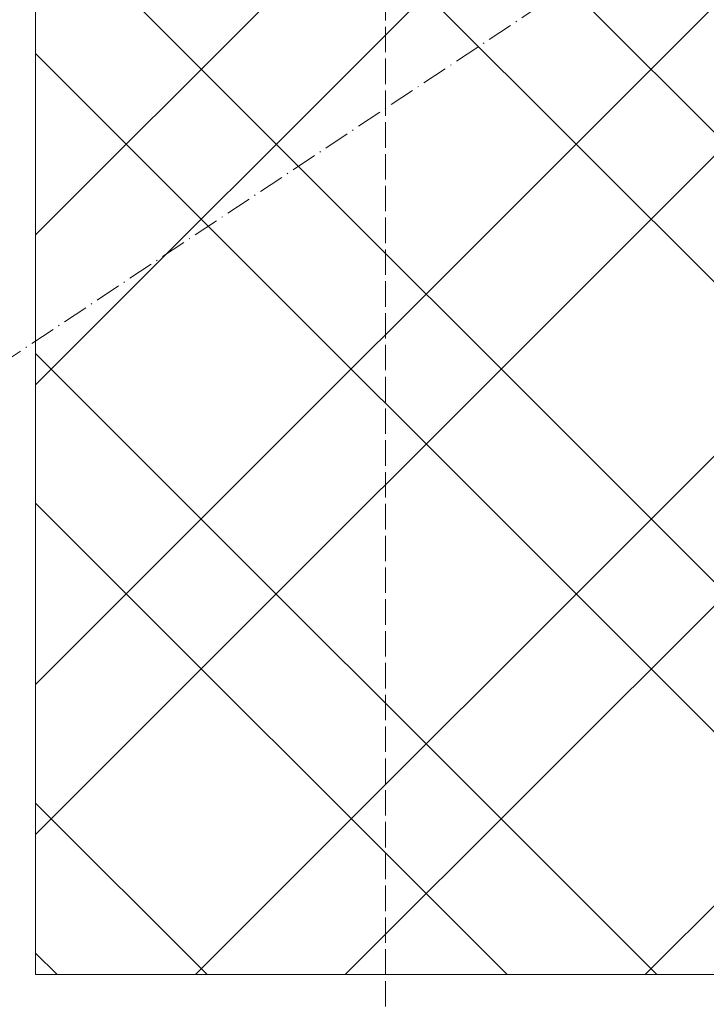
# Model space of a CAD drawing. Header units: inches. Extents: x -96941 to 10978768, y -673 to 1070890.
# Tile 27 of 256: x 55205 to 55529, y 3381 to 3846. Entities that reach past the tile are written whole.
import ezdxf

# ---------------------------------------------------------------- set-up
doc = ezdxf.new("R2010")
doc.units = ezdxf.units.IN
doc.linetypes.add('ACAD_ISO02W100', pattern=[15, 12, -3])
doc.linetypes.add('ACAD_ISO10W100', pattern=[18.5, 12, -3, 0.5, -3])
for name, color, linetype, lineweight in [('!_A_01_TENKÁ', 8, 'Continuous', 13), ('!_A_03_ČIARKOVANÁ', 41, 'ACAD_ISO02W100', 13), ('!_A_04_BODKOČIARKOVANÁ', 30, 'ACAD_ISO10W100', 13), ('!_A_23_ŠRAFY', 252, 'Continuous', 9)]:
    doc.layers.add(name, color=color, linetype=linetype, lineweight=lineweight)

msp = doc.modelspace()

# ---------------------------------------------------------------- hatches: boundary and pattern name
at = {"layer": '!_A_23_ŠRAFY', "true_color": 0xa30000}
h = msp.add_hatch(dxfattribs=at)
h.set_pattern_fill('ZDIVO-VYS_PEV', color=14, scale=50)
h.set_pattern_definition([(45, (5722.54, -69504.64), (-106.06602, 106.06602), []), (45, (5793.25, -69504.64), (-106.06602, 106.06602), []), (135, (5722.54, -69504.64), (-106.06602, -106.06602), []), (135, (5793.25, -69504.64), (-106.06602, -106.06602), [])])
edge = h.paths.add_edge_path(flags=16)
edge.add_arc((55322.735, 4183.404), 110, 0, 360)
h.paths.add_polyline_path([(55212.735, 7543.404), (55592.735, 7543.404), (55592.735, 3395.404), (55212.735, 3395.404), (55212.735, 4093.404)])

# ---------------------------------------------------------------- linework, layer by layer
at = {"layer": '!_A_01_TENKÁ', "color": 14, "true_color": 0xa30000}
msp.add_lwpolyline([(55212.735, 7673.404), (55212.735, 3395.404), (55592.735, 3395.404)], dxfattribs=at)
at = {"layer": '!_A_03_ČIARKOVANÁ'}
msp.add_lwpolyline([(55377.735, 3380.404), (55377.735, 7543.404)], dxfattribs=at)
at = {"layer": '!_A_04_BODKOČIARKOVANÁ'}
msp.add_lwpolyline([(52052.735, 1593.404), (55662.735, 3993.404)], dxfattribs=at)

doc.saveas('drawing.dxf')
